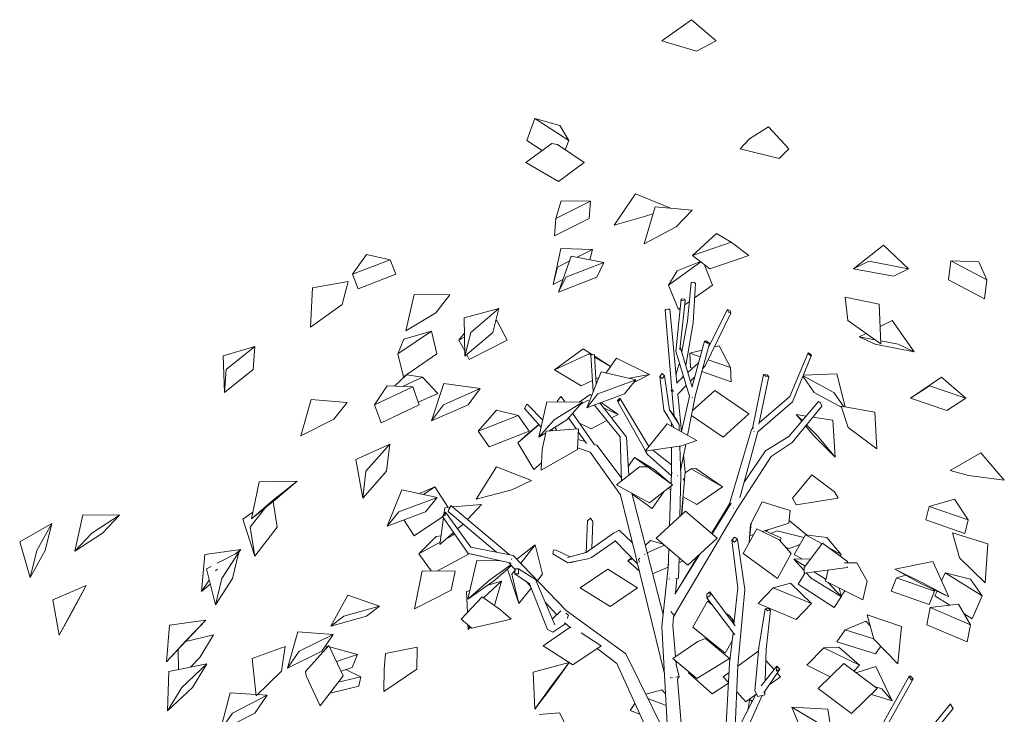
# Model space of a CAD drawing. Extents: x 169645 to 508157, y -5167 to 165945.
# Tile 108 of 130: x 204574 to 208055, y 116583 to 119039. Entities that reach past the tile are written whole.
import ezdxf

# ---------------------------------------------------------------- set-up
doc = ezdxf.new("R2010")
doc.units = 0
doc.header["$MEASUREMENT"] = 0
doc.layers.add('Plomberie Sanitaire', color=7, linetype='Continuous')

msp = doc.modelspace()

# ---------------------------------------------------------------- linework, layer by layer
at = {"layer": 'Plomberie Sanitaire', "linetype": 'Continuous', "lineweight": 20}
for p, q in [((206948.3, 119039.2), (206843.8, 118964.9)), ((207035.8, 118964.9), (206948.3, 119039.2)), ((206966.2, 118927.5), (206843.8, 118964.9)), ((206843.8, 118964.9), (206843.9, 118964.9)), ((206966.2, 118927.5), (207035.8, 118964.9)), ((207035.8, 118964.9), (207035.6, 118964.9)), ((206367, 118611.6), (206395.3, 118689.2)), ((206483.5, 118664.5), (206395.3, 118689.2)), ((206514.7, 118611.6), (206395.3, 118689.2)), ((206483.5, 118664.5), (206514.7, 118611.6)), ((207221.6, 118660), (207153.8, 118617.3)), ((207292.8, 118582.6), (207221.6, 118660)), ((206363.7, 118533.9), (206455.1, 118601.1)), ((206421.4, 118576.3), (206367, 118611.6)), ((206474.8, 118597.6), (206455.1, 118601.1)), ((206569.9, 118533.9), (206474.8, 118597.6)), ((206502.7, 118578.9), (206514.7, 118611.6)), ((207120.3, 118582.6), (207153.8, 118617.3)), ((207259.2, 118547.8), (207120.3, 118582.6)), ((207259.2, 118547.8), (207292.8, 118582.6)), ((207292.8, 118582.6), (207292.7, 118582.6)), ((206478.6, 118466.7), (206363.7, 118533.9)), ((206478.6, 118466.7), (206569.9, 118533.9)), ((206675.4, 118312.4), (206750.9, 118422.8)), ((206750.9, 118422.8), (206875, 118373.1)), ((206469.4, 118335.9), (206488.3, 118399.1)), ((206469.4, 118335.9), (206592.1, 118397.3)), ((206488.3, 118399.1), (206592.1, 118397.3)), ((206586.9, 118335.9), (206592.1, 118397.3)), ((206780.9, 118246.4), (206819.9, 118376.8)), ((206783.2, 118342.7), (206812.6, 118352.5)), ((206819.9, 118376.8), (206950.9, 118365.9)), ((206872.9, 118372.4), (206875, 118373.1)), ((206874.9, 118373.1), (206875, 118373.1)), ((206895, 118306.2), (206950.9, 118365.9)), ((206464.2, 118274.5), (206469.4, 118335.9)), ((206464.2, 118274.5), (206586.9, 118335.9)), ((206675.4, 118312.4), (206783.2, 118342.7)), ((206780.9, 118246.4), (206895, 118306.2)), ((206951.8, 118205.5), (207036.8, 118283.5)), ((207036.8, 118283.5), (207089.5, 118252.5)), ((206951.8, 118205.5), (207089.5, 118252.5)), ((207151.1, 118205.5), (207089.5, 118252.5)), ((206459.2, 118102.7), (206487.3, 118230.1)), ((206487.3, 118230.1), (206599.1, 118225.9)), ((206544.6, 118198.8), (206599.1, 118225.9)), ((206589.9, 118190), (206599.1, 118225.9)), ((206780.9, 118246.4), (206781, 118246.5)), ((207521.4, 118158.6), (207627.7, 118241.9)), ((207627.7, 118241.9), (207716.4, 118158.6)), ((205750.6, 118139.2), (205800.2, 118208.5)), ((205750.6, 118139.2), (205883.3, 118190.4)), ((205800.2, 118208.5), (205883.3, 118190.4)), ((205903.3, 118139.2), (205883.3, 118190.4)), ((206475, 118164.3), (206516.9, 118185)), ((206478.6, 118075.9), (206523.2, 118203)), ((206504, 118128.1), (206639.3, 118180.3)), ((206523.2, 118203), (206639.3, 118180.3)), ((206614, 118128.1), (206639.3, 118180.3)), ((206867.3, 118100.9), (206981.7, 118182.8)), ((206898.7, 118150.8), (206980.1, 118184)), ((207013.4, 118158.5), (206951.8, 118205.5)), ((207013.4, 118158.5), (207151.1, 118205.5)), ((207521.4, 118158.6), (207575.4, 118184.9)), ((207716.4, 118158.6), (207575.4, 118184.9)), ((207856.8, 118119.1), (207865.3, 118185.9)), ((207965.2, 118182.5), (207865.3, 118185.9)), ((207993.2, 118119.1), (207865.3, 118185.9)), ((207965.2, 118182.5), (207993.2, 118119.1)), ((206459.2, 118102.7), (206475, 118164.3)), ((206867.3, 118100.9), (206898.7, 118150.8)), ((207023.6, 118100.9), (206993.1, 118174)), ((207662.4, 118132.4), (207521.4, 118158.6)), ((207662.4, 118132.4), (207716.4, 118158.6)), ((205609.5, 118091.4), (205735.3, 118113.5)), ((205714.1, 118032.5), (205735.3, 118113.5)), ((205735.2, 118113.5), (205735.3, 118113.5)), ((205770.5, 118087.9), (205750.6, 118139.2)), ((205770.5, 118087.9), (205903.3, 118139.2)), ((206459.2, 118102.7), (206494.1, 118120)), ((206478.6, 118075.9), (206504, 118128.1)), ((206478.6, 118075.9), (206614, 118128.1)), ((206934.8, 117972.9), (206947.4, 118109.9)), ((206947.4, 118109.9), (206957.4, 118111.3)), ((206957.4, 118111.3), (206963.4, 118106)), ((207984.7, 118052.3), (207856.8, 118119.1)), ((207984.7, 118052.3), (207993.2, 118119.1)), ((205601.6, 117951.5), (205609.5, 118091.4)), ((206903.2, 118014.8), (206867.3, 118100.9)), ((206954.2, 117967), (206963.4, 118106)), ((206960, 118055.5), (207023.6, 118100.9)), ((205938.7, 117939.3), (205968, 118067.4)), ((205968, 118067.4), (206094.6, 118065.9)), ((206045.1, 118002.6), (206094.6, 118065.9)), ((206894.4, 117877.9), (206911.9, 118052)), ((206908.1, 117872.7), (206926.2, 118044.4)), ((206924.7, 118050.6), (206911.9, 118052)), ((206911.9, 118052), (206913.4, 118045.9)), ((206913.4, 118045.9), (206926.2, 118044.4)), ((206926.2, 118044.4), (206924.7, 118050.6)), ((206924.7, 118030.2), (206941.2, 118042)), ((207491.8, 118057.5), (207491.8, 118057.5)), ((207612.7, 118033.2), (207491.8, 118057.5)), ((207501.8, 117975.1), (207491.8, 118057.5)), ((205601.6, 117951.5), (205714.1, 118032.5)), ((206144.8, 117984.6), (206267.2, 118017.3)), ((206168.4, 117933.1), (206267.2, 118017.3)), ((206246.4, 117933.1), (206267.2, 118017.3)), ((206855.2, 118012.2), (206857.6, 118013.7)), ((206882.8, 117687.9), (206855.2, 118012.2)), ((206857.6, 118013.7), (206865.9, 118015.3)), ((206865.9, 118015.3), (206871.8, 118015.5)), ((206896.8, 117754.8), (206871.8, 118015.5)), ((206903.2, 118014.8), (206908.5, 118018.7)), ((207009.7, 117883.2), (207076.5, 118014.4)), ((207085.8, 118010.1), (207076.5, 118014.4)), ((207076.5, 118014.4), (207079.1, 118005.3)), ((207079.1, 118005.3), (207088.4, 118001.1)), ((207088.4, 118001.1), (207085.8, 118010.1)), ((207618.5, 117892.7), (207612.7, 118033.2)), ((205938.7, 117939.3), (206045.1, 118002.6)), ((206147.6, 117849), (206144.8, 117984.6)), ((206256.1, 117972.4), (206261.1, 117974.9)), ((206256.7, 117974.7), (206261.1, 117974.9)), ((206297.3, 117906.2), (206261.1, 117974.9)), ((206914.2, 117864.7), (206934.8, 117972.9)), ((206997.6, 117814.7), (207088.4, 118001.1)), ((207618.5, 117892.7), (207501.8, 117975.1)), ((207658.4, 117975.3), (207616, 117954.3)), ((207736, 117865.1), (207658.4, 117975.3)), ((205601.6, 117951.5), (205601.6, 117951.6)), ((205911, 117857), (206029.5, 117937.3)), ((205932, 117909.8), (206029.5, 117937.3)), ((206049, 117857), (206029.5, 117937.3)), ((206930.5, 117823.7), (206954.2, 117967)), ((205911, 117857), (205932, 117909.8)), ((206126.8, 117906.2), (206145.9, 117930.1)), ((206126.8, 117906.2), (206146.2, 117916.2)), ((206147.2, 117867.6), (206126.8, 117906.2)), ((206147.6, 117849), (206168.4, 117933.1)), ((206147.6, 117849), (206246.4, 117933.1)), ((206163, 117837.6), (206297.3, 117906.2)), ((206950.9, 117741.8), (206994.8, 117902.5)), ((207003, 117902), (206994.8, 117902.5)), ((206994.8, 117902.5), (207004.6, 117895.1)), ((207012.8, 117894.6), (207003, 117902)), ((207566.2, 117929.7), (207541.9, 117917.6)), ((207598, 117891.4), (207541.9, 117917.6)), ((207598.5, 117906.9), (207541.9, 117917.6)), ((207679.9, 117891.4), (207618.1, 117903.1)), ((205293.7, 117850.9), (205405.1, 117883.9)), ((205303.3, 117802.2), (205405.1, 117883.9)), ((205399.5, 117802.2), (205405.1, 117883.9)), ((206464.8, 117801.1), (206565.7, 117875.7)), ((206565.7, 117875.7), (206599.3, 117853.9)), ((206894.4, 117877.9), (206893.9, 117867.4)), ((206941.4, 117707.9), (206893.9, 117867.4)), ((206908.1, 117872.7), (206908.2, 117872.8)), ((206951.4, 117740), (206909.1, 117881.8)), ((206986.1, 117870.6), (206942.7, 117859.6)), ((206960.5, 117703), (207012.8, 117894.6)), ((207004.6, 117895.1), (207012.8, 117894.6)), ((207046.8, 117886), (207030.3, 117881.8)), ((207046.8, 117886), (207086.7, 117808.9)), ((207736, 117865.1), (207598, 117891.4)), ((207618.5, 117892.7), (207618.5, 117892.8)), ((207736, 117865.1), (207679.9, 117891.4)), ((205297.7, 117720.5), (205293.7, 117850.9)), ((205930.6, 117776.7), (205911, 117857)), ((205930.6, 117776.7), (206049, 117857)), ((206163, 117837.6), (206154.1, 117854.5)), ((206464.8, 117801.1), (206586.8, 117857.6)), ((206594, 117853.2), (206586.8, 117857.6)), ((206592.8, 117853.1), (206605.7, 117854.6)), ((206601.4, 117723.7), (206592.8, 117853.1)), ((206605.7, 117854.6), (206606.2, 117851.2)), ((206612.3, 117750.8), (206606.2, 117851.2)), ((206606.3, 117849.3), (206662.5, 117812.7)), ((206662.1, 117812.1), (206606.5, 117845.7)), ((206646.4, 117789.4), (206683.3, 117842.7)), ((206683.3, 117842.7), (206800, 117784.7)), ((206945.2, 117808.9), (206942.7, 117859.6)), ((206979.5, 117846.6), (206942.7, 117859.6)), ((207086.7, 117808.9), (207008.2, 117836.5)), ((207296, 117706.5), (207360.4, 117858.4)), ((207306.2, 117687.5), (207373.6, 117852.2)), ((207362.4, 117860.9), (207360.4, 117858.4)), ((207360.4, 117858.4), (207371.6, 117849.7)), ((207373.6, 117852.2), (207362.4, 117860.9)), ((207371.6, 117849.7), (207373.6, 117852.2)), ((205297.7, 117720.5), (205303.3, 117802.2)), ((205297.7, 117720.5), (205399.5, 117802.2)), ((206558.3, 117744.6), (206464.8, 117801.1)), ((206894, 117783.6), (206906.4, 117825.3)), ((206928.6, 117816.4), (206930.5, 117823.7)), ((206936.1, 117791.5), (206974.2, 117827.2)), ((206952.1, 117806.5), (206945.2, 117808.9)), ((207089.2, 117758.2), (206985.5, 117794.7)), ((206988.4, 117805.3), (206997.6, 117814.7)), ((207089.2, 117758.2), (207086.7, 117808.9)), ((205899.2, 117743.6), (205941.7, 117783.7)), ((205927.3, 117742.5), (205998.3, 117774.5)), ((205941.7, 117783.7), (205998.3, 117774.5)), ((206052.4, 117717.3), (205998.3, 117774.5)), ((206558.3, 117744.6), (206598.7, 117763.3)), ((206578.5, 117666.8), (206629.4, 117793.3)), ((206611.2, 117769.1), (206621.6, 117773.9)), ((206617.7, 117716.3), (206751.6, 117765.7)), ((206629.4, 117793.3), (206751.6, 117765.7)), ((206712.3, 117716.3), (206751.6, 117765.7)), ((206728.1, 117771), (206800, 117784.7)), ((206746.9, 117757.8), (206800, 117784.7)), ((206844.9, 117787.9), (206836.9, 117777.7)), ((206836.9, 117777.7), (206845.6, 117769.7)), ((206850.7, 117658.4), (206836.9, 117777.7)), ((206853.7, 117779.9), (206844.9, 117787.9)), ((206845.6, 117769.7), (206853.7, 117779.9)), ((206871.6, 117659.4), (206853.7, 117779.9)), ((206895.6, 117753.7), (206920.7, 117777.2)), ((206917.3, 117774), (206919.4, 117781.7)), ((206945.2, 117760.8), (206960.3, 117776.3)), ((207163.9, 117592.9), (207203.9, 117784.9)), ((207186.8, 117608.3), (207221.9, 117777)), ((207215.1, 117783.5), (207203.9, 117784.9)), ((207203.9, 117784.9), (207210.7, 117778.4)), ((207210.7, 117778.4), (207221.9, 117777)), ((207221.9, 117777), (207215.1, 117783.5)), ((207382.1, 117721.2), (207343.2, 117777.8)), ((207452.3, 117721.2), (207344, 117779.9)), ((207462.8, 117786.6), (207344.9, 117782)), ((207491.7, 117669.6), (207462.8, 117786.6)), ((207723, 117700.2), (207832.2, 117775.2)), ((207832.2, 117775.2), (207918.8, 117700.2)), ((205828.5, 117677.3), (205873.3, 117744.6)), ((205828.5, 117677.3), (205963.4, 117741.1)), ((205873.3, 117744.6), (205963.4, 117741.1)), ((205986.2, 117677.3), (205963.4, 117741.1)), ((206029.6, 117620.4), (206073.8, 117752.4)), ((206071.8, 117677.4), (206201.5, 117734.4)), ((206073.8, 117752.4), (206201.5, 117734.4)), ((206159.3, 117677.4), (206201.5, 117734.4)), ((206745, 117757.5), (206746.9, 117757.8)), ((206877.4, 117727.6), (206879, 117732.9)), ((206877.4, 117727.6), (206879.2, 117730.1)), ((206879.6, 117725.5), (206877.4, 117727.6)), ((206882.5, 117730.5), (206881.7, 117727.6)), ((206881.7, 117727.6), (206885, 117723.8)), ((206899.4, 117713.6), (206930.2, 117745.3)), ((206951.7, 117656), (207031.2, 117727.9)), ((207151.6, 117645.5), (207031.2, 117727.9)), ((207723, 117700.2), (207790.6, 117743.8)), ((207918.8, 117700.2), (207790.6, 117743.8)), ((205567.7, 117567.1), (205604.8, 117695.4)), ((205604.8, 117695.4), (205731, 117685.2)), ((205983, 117686.1), (206052.4, 117717.3)), ((206473.9, 117689.4), (206481.8, 117700.8)), ((206481.8, 117700.8), (206487.9, 117706.2)), ((206501, 117687.2), (206487.9, 117706.2)), ((206551.9, 117686.8), (206590.9, 117713.2)), ((206557.1, 117680), (206581.7, 117693)), ((206578.5, 117666.8), (206617.7, 117716.3)), ((206578.5, 117666.8), (206712.3, 117716.3)), ((206587.9, 117690.2), (206581.7, 117693)), ((206590.9, 117713.2), (206595.7, 117709.7)), ((206695.7, 117701.2), (206686.8, 117692.1)), ((206686.8, 117692.1), (206688.5, 117687.8)), ((206688.5, 117687.8), (206697.4, 117696.9)), ((206697.4, 117696.9), (206695.7, 117701.2)), ((206798.5, 117529.8), (206695.7, 117701.2)), ((206902.8, 117692.2), (206900.6, 117714.8)), ((206913.3, 117581.4), (206902.8, 117692.2)), ((206913.5, 117581.3), (206941.4, 117707.9)), ((206934.6, 117569.2), (206961.6, 117706)), ((206951.7, 117704), (206952.3, 117703.5)), ((206952.3, 117703.5), (206952.6, 117703.5)), ((206959.9, 117703), (206960.5, 117703)), ((206961.6, 117706), (206961.4, 117706.5)), ((207187.9, 117613.5), (207296, 117706.5)), ((207479.7, 117668.2), (207382.1, 117721.2)), ((207487.1, 117670.4), (207452.3, 117721.2)), ((207851.3, 117656.6), (207723, 117700.2)), ((207851.3, 117656.6), (207918.8, 117700.2)), ((205684.2, 117626.1), (205731, 117685.2)), ((205851.2, 117613.4), (205828.5, 117677.3)), ((205851.2, 117613.4), (205986.2, 117677.3)), ((206029.6, 117620.4), (206071.8, 117677.4)), ((206029.6, 117620.4), (206159.3, 117677.4)), ((206194.9, 117583.6), (206259.9, 117657.7)), ((206259.9, 117657.7), (206336.1, 117639)), ((206358, 117664.6), (206366.1, 117679.7)), ((206417, 117598.1), (206358, 117664.6)), ((206366.1, 117679.7), (206371.8, 117676.2)), ((206422.7, 117623.2), (206371.8, 117676.2)), ((206408.8, 117562.2), (206437.4, 117687.7)), ((206437.4, 117687.7), (206563, 117686.7)), ((206463.6, 117624.5), (206563, 117686.7)), ((206475.3, 117687.4), (206473.9, 117689.4)), ((206508.3, 117624.5), (206563, 117686.7)), ((206696.4, 117564.3), (206605.1, 117676.7)), ((206719.3, 117563.3), (206624.2, 117683.7)), ((206629.3, 117685.6), (206689, 117642.9)), ((206689, 117642.9), (206637.4, 117667)), ((206786.1, 117514.3), (206688.5, 117687.8)), ((206870.1, 117627.9), (206850.7, 117658.4)), ((206904.7, 117607.8), (206871.6, 117659.4)), ((206895.6, 117625.2), (206873.4, 117656.7)), ((206887, 117637.3), (206882.8, 117687.9)), ((207183.6, 117581.5), (207306.2, 117687.5)), ((207292.4, 117564.9), (207398.1, 117688.4)), ((207305.2, 117543.6), (207409.9, 117672.3)), ((207398.1, 117688.4), (207405.2, 117684.2)), ((207405.2, 117684.2), (207409.9, 117672.3)), ((207596.8, 117650.7), (207478.5, 117671.9)), ((207502.2, 117596.5), (207478.5, 117671.9)), ((205567.7, 117567.1), (205684.2, 117626.1)), ((206194.9, 117583.6), (206336.1, 117639)), ((206374.4, 117583.6), (206336.1, 117639)), ((206408.8, 117562.2), (206463.6, 117624.5)), ((206443.9, 117584.2), (206508.3, 117624.5)), ((206515.2, 117629.7), (206513.6, 117630.5)), ((206541.9, 117591.2), (206514.2, 117631.2)), ((206606.1, 117535.5), (206528.5, 117647.5)), ((206594.3, 117592.7), (206649.6, 117622)), ((206666, 117630.7), (206689, 117642.9)), ((206886.7, 117598.5), (206860.4, 117645)), ((206860.4, 117644.9), (206860.4, 117645)), ((206904.7, 117607.8), (206895.6, 117625.2)), ((207060.6, 117563.1), (206948.5, 117639.7)), ((207060.6, 117563.1), (207151.6, 117645.5)), ((207338.6, 117618.9), (207319, 117642.7)), ((207354.3, 117637.2), (207319, 117642.7)), ((207340.6, 117621.2), (207319, 117642.7)), ((207448.1, 117622.7), (207378.3, 117633.5)), ((207457, 117492.1), (207448.1, 117622.7)), ((207603.6, 117521.1), (207596.8, 117650.7)), ((206335.4, 117542.5), (206409.2, 117606.9)), ((206371.6, 117576.2), (206408.7, 117607.5)), ((206435.4, 117583.6), (206549, 117591.8)), ((206459.1, 117585.3), (206454.1, 117590.5)), ((206472.5, 117586.2), (206465.6, 117597.7)), ((206545.3, 117519.1), (206549, 117591.8)), ((206594.3, 117592.7), (206553.1, 117612)), ((206785.2, 117513.1), (206862.5, 117610.4)), ((206862.5, 117610.4), (206967.5, 117550.5)), ((206877.7, 117601.7), (206877.6, 117614.6)), ((206886.7, 117598.6), (206886.7, 117598.5)), ((206904.7, 117607.8), (206904.5, 117608.1)), ((206905.4, 117585.9), (206904.7, 117607.8)), ((207082.3, 117323.2), (207161.1, 117590.4)), ((207161.1, 117590.4), (207168.3, 117596.6)), ((207381.3, 117567.4), (207352.7, 117601.9)), ((207394.7, 117567.4), (207355.9, 117605.9)), ((207603.6, 117521.1), (207502.2, 117596.5)), ((205567.7, 117567.1), (205567.8, 117567.2)), ((206233.1, 117528.1), (206194.9, 117583.6)), ((206233.1, 117528.1), (206374.4, 117583.6)), ((206335.4, 117542.5), (206371.6, 117576.2)), ((206408.8, 117562.2), (206434.1, 117578)), ((206435.4, 117583.6), (206420.7, 117519.1)), ((206572.4, 117547.2), (206547.1, 117555)), ((206577.1, 117540.4), (206548.5, 117581.7)), ((206701, 117407.7), (206696.4, 117564.3)), ((206726.9, 117427.9), (206719.3, 117563.3)), ((206913.7, 117531.8), (206967.5, 117550.5)), ((206967.5, 117550.5), (206967.5, 117550.5)), ((207119.5, 117348.3), (207183.6, 117581.5)), ((207169.6, 117584), (207170.2, 117583.4)), ((207170.2, 117583.4), (207170.7, 117583.3)), ((207210.1, 117514.7), (207292.4, 117564.9)), ((207457, 117492.1), (207381.3, 117567.4)), ((207457, 117492.1), (207394.7, 117567.4)), ((205762.4, 117483.4), (205882.1, 117538.6)), ((205798, 117443), (205882.1, 117538.6)), ((205870.9, 117443), (205882.1, 117538.6)), ((206391.4, 117448.8), (206335.4, 117542.5)), ((206417, 117446.4), (206545.3, 117519.1)), ((206417, 117446.4), (206420.7, 117519.1)), ((206590.9, 117509.6), (206545.6, 117525.5)), ((206614.5, 117534.3), (206604.9, 117537.2)), ((206700.6, 117420.7), (206614.5, 117534.3)), ((206785.2, 117513.1), (206913.7, 117531.8)), ((206878.1, 117465.4), (206812.4, 117517)), ((206878.1, 117441.9), (206877.9, 117526.6)), ((206910.8, 117424.9), (206907.3, 117530.8)), ((206910.1, 117445.1), (206928.2, 117536.8)), ((207231, 117494.9), (207305.2, 117543.6)), ((205786.8, 117347.3), (205762.4, 117483.4)), ((206698.3, 117358.3), (206590.9, 117509.6)), ((206725.1, 117459), (206747.3, 117491.3)), ((206815.9, 117449.7), (206747.3, 117491.3)), ((206793.8, 117457.7), (206747.3, 117491.3)), ((206793.3, 117501.5), (206786.7, 117513.3)), ((206877.6, 117425.6), (206793.3, 117501.5)), ((206926.9, 117438.8), (206921, 117500.5)), ((207108.6, 117306.6), (207231, 117494.9)), ((207134.8, 117403.9), (207210.1, 117514.7)), ((207972.1, 117507.9), (207863.2, 117444.7)), ((208054.7, 117410.3), (207972.1, 117507.9)), ((206187, 117343.6), (206259.7, 117458.4)), ((206259.7, 117458.4), (206383.4, 117410)), ((206391.4, 117448.8), (206418.3, 117472.3)), ((206683.1, 117393.8), (206764.6, 117457.3)), ((206794, 117457.7), (206764.6, 117457.3)), ((206882.1, 117393.8), (206794, 117457.7)), ((206815.9, 117449.7), (206872.6, 117400.7)), ((206926.7, 117436.5), (206947.4, 117450.9)), ((206963.6, 117451.7), (206947.4, 117450.9)), ((207058.5, 117387.7), (206947.4, 117450.9)), ((206963.6, 117451.7), (207058.5, 117387.7)), ((205786.8, 117347.3), (205798, 117443)), ((205786.8, 117347.3), (205870.9, 117443)), ((206699.6, 117422), (206700.5, 117423.4)), ((206872.6, 117400.7), (206846.3, 117419.7)), ((206876.6, 117397.8), (206878.1, 117441.9)), ((206881.6, 117435.7), (206881.7, 117436.4)), ((206881.6, 117435.7), (206881.9, 117435.6)), ((206899.1, 117426.7), (206899.8, 117426.3)), ((206899.8, 117426.3), (206900.1, 117426.5)), ((206907.9, 117282.9), (206910.8, 117424.9)), ((206914, 117288.5), (206926.9, 117438.8)), ((206919.4, 117411), (206921.9, 117414.4)), ((206921.9, 117414.4), (206921.8, 117417.2)), ((207374.8, 117429.4), (207305.9, 117346.5)), ((207374.8, 117429.4), (207453.9, 117369.3)), ((207863.3, 117444.7), (207863.2, 117444.7)), ((207927.8, 117427.5), (207863.2, 117444.7)), ((208054.7, 117410.3), (207927.8, 117427.5)), ((205393.3, 117274.5), (205420.9, 117405.3)), ((205420.9, 117405.3), (205554.5, 117407.1)), ((205471.4, 117340.8), (205554.5, 117407.1)), ((205476.4, 117340.8), (205554.5, 117407.1)), ((205872.9, 117248.6), (205924.8, 117376.9)), ((205924.8, 117376.9), (206049.4, 117349.1)), ((205986.7, 117363.1), (206041.9, 117387.2)), ((206001.1, 117359.9), (206041.9, 117387.2)), ((206088.8, 117314.4), (206041.9, 117387.2)), ((206187, 117343.6), (206314.1, 117376.8)), ((206314.1, 117376.8), (206383.4, 117410)), ((206383.3, 117410), (206383.4, 117410)), ((206800.5, 117330.2), (206683.1, 117393.8)), ((206800.5, 117330.2), (206882.1, 117393.8)), ((206875.8, 117376.5), (206866.7, 117381.7)), ((206871.2, 117249.1), (206876.2, 117389.2)), ((206873.7, 117399.8), (206876.7, 117401.9)), ((206882.1, 117393.8), (206881.9, 117393.8)), ((206967.2, 117324.5), (207058.5, 117387.7)), ((208054.7, 117410.3), (208054.6, 117410.3)), ((205914.3, 117298.8), (206049.4, 117349.1)), ((206008, 117298.8), (206049.4, 117349.1)), ((206187, 117343.6), (206187.1, 117343.7)), ((206751.7, 117140.5), (206698.3, 117358.3)), ((206848.2, 116935.3), (206737.3, 117364.5)), ((206810.2, 117310.1), (206737.8, 117362.4)), ((206810.2, 117310.1), (206851.3, 117369.8)), ((206914.5, 117289), (206918.9, 117345.5)), ((206967.2, 117324.5), (206919.4, 117351.7)), ((207319.4, 117323.7), (207305.9, 117346.5)), ((207319.4, 117323.7), (207467.4, 117346.5)), ((207467.4, 117346.5), (207453.9, 117369.3)), ((207878.8, 117343.1), (207789.6, 117317.9)), ((207878.8, 117343.1), (207927.1, 117270.2)), ((205388.4, 117244.2), (205442.6, 117313.9)), ((205393.3, 117274.5), (205471.4, 117340.8)), ((205393.3, 117274.5), (205476.4, 117340.8)), ((205484.1, 117244.2), (205469.7, 117335.5)), ((206073.3, 117289.2), (206076.5, 117313.3)), ((206076.5, 117313.3), (206094.7, 117315)), ((206088.8, 117300.4), (206095.7, 117314.1)), ((206091.1, 117307.8), (206088.8, 117300.4)), ((206098, 117321.5), (206091.1, 117307.8)), ((206095.7, 117314.1), (206098, 117321.5)), ((206303.8, 117147.7), (206098, 117321.5)), ((206104.7, 117315.9), (206206.5, 117325.1)), ((206156.9, 117271.8), (206206.5, 117325.1)), ((206206.4, 117325), (206206.5, 117325.1)), ((207019.7, 117222.3), (207082.9, 117327.4)), ((207021.8, 117220.5), (207088.9, 117329.2)), ((207082.3, 117323.2), (207082.6, 117322.9)), ((207082.9, 117327.4), (207084.1, 117329.2)), ((207087.8, 117327.4), (207088.9, 117329.2)), ((207096.3, 117312.2), (207096.9, 117311.8)), ((207096.9, 117311.8), (207097.4, 117311.7)), ((207198.9, 117333.6), (207159.9, 117259.1)), ((207198.9, 117333.6), (207297.6, 117303.8)), ((207777.8, 117270.2), (207789.6, 117317.9)), ((207927.1, 117270.2), (207789.6, 117317.9)), ((204768.6, 117159.4), (204797.4, 117287.9)), ((204797.4, 117287.9), (204927, 117287.5)), ((204829, 117223.5), (204927, 117287.5)), ((204866.6, 117223.5), (204927, 117287.5)), ((205363, 117272.5), (205398.1, 117297.2)), ((205404.6, 117142.1), (205363, 117272.5)), ((205872.9, 117248.6), (205914.3, 117298.8)), ((205872.9, 117248.6), (206008, 117298.8)), ((205968.7, 117214.2), (206069.1, 117281.6)), ((206059.4, 117183.6), (206071.8, 117277.7)), ((206079.6, 117297.5), (206068.3, 117282.7)), ((206068.3, 117282.7), (206077.7, 117285.9)), ((206159.2, 117151.1), (206068.3, 117282.7)), ((206077.7, 117285.9), (206079.6, 117297.5)), ((206168.3, 117173.9), (206079.6, 117297.5)), ((206259.5, 117156.3), (206088.8, 117300.4)), ((206580.7, 117267.3), (206591.3, 117276.4)), ((206591.3, 117276.4), (206599.8, 117264.4)), ((206824.1, 117205.7), (206927.5, 117301)), ((206888.1, 116932.4), (207108.6, 117306.6)), ((207039.1, 117205.7), (206927.5, 117301)), ((207292.7, 117259.1), (207297.6, 117303.8)), ((207297.6, 117303.8), (207297.6, 117303.8)), ((204573.8, 117192.6), (204687.6, 117257)), ((204634.5, 117161.6), (204687.6, 117257)), ((204664.1, 117161.6), (204687.6, 117257)), ((205404.6, 117142.1), (205388.4, 117244.2)), ((205404.6, 117142.1), (205484.1, 117244.2)), ((205968.7, 117214.2), (205932.3, 117270.7)), ((206122.1, 117238.3), (206140.6, 117254.3)), ((206140.6, 117254.3), (206141.8, 117255.7)), ((206576.4, 117155.2), (206580.7, 117267.3)), ((206596.2, 117168.9), (206599.8, 117264.4)), ((207131.4, 117150.8), (207179.5, 117238.8)), ((207153, 117190.2), (207157.8, 117256.4)), ((207155, 117214.3), (207159.9, 117259.1)), ((207159.5, 117255.5), (207157.8, 117256.4)), ((207159.4, 117254.8), (207157.8, 117256.4)), ((207179.6, 117238.8), (207179.5, 117238.8)), ((207259.1, 117199.3), (207179.5, 117238.8)), ((207199.6, 117228.8), (207292.7, 117259.1)), ((207293.7, 117267.9), (207354.9, 117217.3)), ((207915.3, 117222.4), (207777.8, 117270.2)), ((207915.3, 117222.4), (207927.1, 117270.2)), ((204768.6, 117159.4), (204829, 117223.5)), ((204768.6, 117159.4), (204866.6, 117223.5)), ((205985, 117150.3), (206045.6, 117211.9)), ((206045.6, 117211.9), (206063.4, 117214.1)), ((206059.4, 117183.6), (206107.7, 117225.7)), ((206080.8, 117202.2), (206112.1, 117219.2)), ((206099.3, 117218.4), (206111.7, 117219.9)), ((206673.5, 117223.2), (206576, 117154.8)), ((206673.5, 117223.2), (206692.7, 117233.9)), ((206739.5, 117190.2), (206692.7, 117233.9)), ((206935.7, 117110.5), (206824.1, 117205.7)), ((206935.7, 117110.5), (207039.1, 117205.7)), ((207101.3, 117209.4), (207091.6, 117199)), ((207111.1, 117201.7), (207101.3, 117209.4)), ((207155, 117214.3), (207168.5, 117218.7)), ((207264.7, 117206.2), (207209.5, 117232.1)), ((207212.8, 117230.5), (207219.1, 117235.2)), ((207229.6, 117222.6), (207252.1, 117231.4)), ((207346.4, 117207.6), (207252.1, 117231.4)), ((207263, 117194.8), (207264.7, 117206.2)), ((207311.4, 117148), (207352.3, 117217.7)), ((207426.8, 117207.4), (207352.3, 117217.7)), ((207410.4, 117185.5), (207352.3, 117217.7)), ((207426.8, 117207.4), (207478.3, 117148)), ((207996.7, 117185.1), (207871.5, 117224.7)), ((207896.5, 117136.4), (207871.5, 117224.7)), ((204610.9, 117066.2), (204573.8, 117192.6)), ((205985, 117150.3), (206060.4, 117191.2)), ((206059.4, 117183.6), (206059.4, 117183.7)), ((206318.8, 117144.8), (206168.3, 117173.9)), ((206331.2, 117131.9), (206396.7, 117181.7)), ((206345.1, 117117.5), (206396.7, 117181.7)), ((206421.8, 117077.9), (206396.7, 117181.7)), ((206679.7, 117195.8), (206595.3, 117137.7)), ((206758.2, 117114.3), (206678.2, 117197.4)), ((206784.9, 117180.1), (206803.9, 117197.3)), ((206791.7, 117154), (206853.7, 117180.5)), ((206803.9, 117197.3), (206848.8, 117184.6)), ((206865.8, 117098.4), (206868.3, 117168)), ((207091.6, 117199), (207101.4, 117191.3)), ((207113.2, 117029.8), (207091.6, 117199)), ((207101.4, 117191.3), (207111.1, 117201.7)), ((207137.3, 117024.1), (207111.1, 117201.7)), ((207301.3, 117150.8), (207259.1, 117199.3)), ((207295.5, 117169.1), (207282.6, 117172.3)), ((207295.5, 117169.1), (207332.1, 117183.3)), ((207412.3, 117188), (207347.2, 117102.3)), ((207412.3, 117188), (207500.1, 117122.5)), ((207478.3, 117148), (207430.8, 117174.2)), ((207987.4, 117048.1), (207996.7, 117185.1)), ((204610.9, 117066.2), (204634.5, 117161.6)), ((204610.9, 117066.2), (204664.1, 117161.6)), ((205217.1, 117017.4), (205228.1, 117147.9)), ((205228.1, 117147.9), (205355.5, 117165.6)), ((205272.1, 117116.6), (205348.9, 117156.2)), ((205287.9, 117062.9), (205348.9, 117156.2)), ((205326.5, 117062.9), (205348.9, 117156.2)), ((205336.7, 117149.9), (205355.5, 117165.6)), ((205348.7, 117155.6), (205355.5, 117165.6)), ((206028.1, 117089.7), (205985, 117150.3)), ((206051.4, 117089.6), (206163.3, 117150.2)), ((206205.6, 117141.6), (206159.2, 117151.1)), ((206311.8, 117116.7), (206172.8, 117149.2)), ((206173.5, 117149.1), (206172.8, 117149.2)), ((206506, 116949.7), (206318.8, 117144.8)), ((206458.3, 117149.9), (206460.5, 117164.6)), ((206512.1, 117118.8), (206458.3, 117149.9)), ((206460.5, 117164.6), (206470.1, 117162.8)), ((206519.6, 117139.9), (206470.1, 117162.8)), ((206576, 117154.8), (206510.8, 117137.5)), ((206510.8, 117137.5), (206510.8, 117137.5)), ((206581.8, 117132.8), (206512.1, 117118.8)), ((206576.4, 117155.6), (206564, 117151.6)), ((206576, 117154.8), (206575.7, 117154.7)), ((206595.3, 117137.7), (206581.8, 117132.8)), ((206595.3, 117137.7), (206595.3, 117137.7)), ((206724.2, 117125.3), (206736.7, 117136.6)), ((206852.5, 116730.6), (206751.9, 117139.8)), ((206761.1, 117130.4), (206765.9, 117134.5)), ((206782.5, 117148.2), (206783.6, 117149.2)), ((206783.6, 117149.2), (206783.4, 117149.4)), ((206783.6, 117149.2), (206783.9, 117148.4)), ((206890.1, 117007.4), (206977.7, 117149.1)), ((206903.4, 117063.6), (206904.9, 117136.8)), ((206904.4, 117030.5), (206973.2, 117145)), ((207253.2, 117062.7), (207131.4, 117150.8)), ((207253.2, 117062.7), (207301.3, 117150.8)), ((207301.3, 117150.8), (207301.3, 117150.8)), ((207341.2, 117131.5), (207311.4, 117148)), ((207474.5, 117141.5), (207478.3, 117148)), ((207987.4, 117048.1), (207896.5, 117136.4)), ((205233.9, 117096.9), (205250.9, 117105.6)), ((206158.5, 116989.5), (206190.4, 117126.4)), ((206190.4, 117126.4), (206273.6, 117125.7)), ((206234.8, 117057.3), (206310.3, 117110.9)), ((206254.1, 117057.3), (206312.1, 117108.9)), ((206325.2, 117094.7), (206303, 117118.8)), ((206305.6, 117117.4), (206304.2, 117118.5)), ((206305.6, 117117.4), (206305.9, 117118.1)), ((206311.8, 117116.8), (206311.8, 117116.7)), ((206311.9, 117130), (206312.5, 117131.1)), ((206312.5, 117131.1), (206312.8, 117132.3)), ((206523.9, 117119.8), (206512.1, 117118.8)), ((206551.4, 117126.7), (206523.9, 117119.8)), ((206724.2, 117125.3), (206740.8, 117132.4)), ((206764.6, 117088.4), (206724.2, 117125.3)), ((206764.4, 117120.7), (206761.1, 117130.4)), ((206811.1, 117079.1), (206865.9, 117102.5)), ((206843.7, 116892.8), (206867.4, 117113.3)), ((206904.5, 117118.9), (206918.7, 117125)), ((207369.7, 117132), (207310.4, 117130.9)), ((207347.4, 117090.9), (207310.4, 117130.9)), ((207350.2, 117106.3), (207310.4, 117130.9)), ((207347.5, 117082.2), (207347.2, 117102.3)), ((207347.5, 117082.2), (207500.4, 117102.3)), ((207533.7, 117118.9), (207489.7, 117118.8)), ((207500.1, 117118.8), (207500.1, 117122.5)), ((207500.4, 117102.3), (207500.4, 117103.7)), ((207570.2, 117053.1), (207533.7, 117118.9)), ((207802.3, 117123.5), (207667.3, 117095.9)), ((207858.8, 116997.6), (207802.3, 117123.5)), ((205265.5, 116969.6), (205233.9, 117096.9)), ((205265.8, 117090), (205266.8, 117091.5)), ((205266.8, 117091.5), (205272.6, 117096.4)), ((205970.1, 116955.1), (205996.5, 117089.9)), ((205996.5, 117089.9), (206113.8, 117089.2)), ((206099.1, 117022.2), (206113.8, 117089.2)), ((206113.7, 117089.1), (206113.8, 117089.2)), ((206338.3, 116974), (206298.1, 117096.5)), ((206313.2, 117077.9), (206325.1, 117092.7)), ((206338.3, 116974), (206313.2, 117077.9)), ((206325.3, 117096.9), (206324.6, 117079.6)), ((206324.6, 117079.6), (206336.9, 117079.3)), ((206376.4, 117044.5), (206324.6, 117079.6)), ((206337.7, 117096.6), (206325.3, 117096.9)), ((206336.9, 117079.3), (206337.7, 117096.6)), ((206396.9, 117059.6), (206337.7, 117096.6)), ((206404.1, 117055.9), (206421.8, 117077.9)), ((206555.5, 117030.2), (206652.5, 117096.4)), ((206757.8, 117030.2), (206652.5, 117096.4)), ((206892.4, 117011), (206896.6, 117063)), ((206894, 117062.8), (206903.4, 117063.6)), ((207325.7, 117042.9), (207350.4, 117082.5)), ((207371.7, 117064.5), (207354.5, 117083.1)), ((207478.6, 116998), (207371.7, 117064.5)), ((207417.4, 117064.5), (207381.7, 117086.7)), ((207423.6, 117057.8), (207417.4, 117064.5)), ((207422.5, 117053.1), (207431.9, 117093.3)), ((207655.2, 117018.2), (207674.1, 117064.9)), ((207757.7, 117046.8), (207667.3, 117095.9)), ((207768.4, 117046.8), (207667.3, 117095.9)), ((207706.6, 117074.5), (207674.1, 117064.9)), ((207807.7, 117018.2), (207674.1, 117064.9)), ((207833, 117055.1), (207845.1, 117082.7)), ((207935.3, 117060.7), (207845.1, 117082.7)), ((207976.7, 117001.5), (207845.1, 117082.7)), ((204690.5, 116988.1), (204808.3, 117038.5)), ((204760.5, 116950.3), (204808.3, 117038.5)), ((204761.7, 116950.3), (204808.3, 117038.5)), ((205217.1, 117017.4), (205243.8, 117057.1)), ((205217.1, 117017.4), (205247.4, 117042.7)), ((205265.5, 116969.6), (205287.9, 117062.9)), ((205265.5, 116969.6), (205326.5, 117062.9)), ((206158.5, 116989.5), (206234.8, 117057.3)), ((206158.5, 116989.5), (206254.1, 117057.3)), ((206213.8, 116994.9), (206276.8, 117053.1)), ((206228.3, 117039), (206276.8, 117053.1)), ((206251.9, 116968), (206276.8, 117053.1)), ((206338.3, 116974), (206382.5, 117028.9)), ((206380, 117035.3), (206363.3, 117053.4)), ((206439.4, 116883), (206376.4, 117044.5)), ((206465.8, 116899.3), (206396.9, 117059.6)), ((206660.8, 116964), (206555.5, 117030.2)), ((206660.8, 116964), (206757.8, 117030.2)), ((206869.4, 117062.5), (206869.6, 117060.7)), ((206869.6, 117060.7), (206870.8, 117060.8)), ((207098.9, 116901.3), (207113.2, 117029.8)), ((207184.1, 116974.2), (207237.6, 117030.5)), ((207298.8, 117045.9), (207237.6, 117030.5)), ((207372.6, 116974.2), (207237.6, 117030.5)), ((207298.8, 117045.9), (207372.6, 116974.2)), ((207453.4, 116960.2), (207325.7, 117042.9)), ((207554.9, 116987.6), (207422.5, 117053.1)), ((207478.6, 116998), (207432.4, 117048.3)), ((207478.6, 116998), (207471.3, 117029)), ((207554.9, 116987.6), (207570.2, 117053.1)), ((207858.8, 116997.6), (207757.7, 117046.8)), ((207858.8, 116997.6), (207768.4, 117046.8)), ((207935.3, 117060.7), (207976.7, 117001.5)), ((207987.4, 117048.1), (207987.4, 117048.2)), ((205674.1, 116894.1), (205733.8, 117004.5)), ((205733.8, 117004.5), (205845.8, 116965.2)), ((205970.1, 116955.1), (206099.1, 117022.2)), ((206209.3, 116998.1), (206134.7, 116919.7)), ((206153.2, 117017.2), (206165.8, 117020.9)), ((206156.5, 116942.6), (206153.2, 117017.2)), ((206209.3, 116998.1), (206274, 116952.4)), ((207014, 117015.6), (207002.9, 117007.1)), ((207002.9, 117007.1), (207003.6, 116994.8)), ((207003.6, 116994.8), (207014.6, 117003.2)), ((207101.5, 116863.2), (207003.6, 116994.8)), ((207014.6, 117003.2), (207014, 117015.6)), ((207103.2, 116895.6), (207014, 117015.6)), ((207112.3, 116755.4), (207137.3, 117024.1)), ((207453.4, 116960.2), (207477.4, 116998.7)), ((207478.2, 116999.9), (207490.4, 117019.5)), ((207788.8, 116971.5), (207655.2, 117018.2)), ((207788.8, 116971.5), (207807.7, 117018.2)), ((207802.8, 117024.9), (207807.7, 117018.2)), ((207809.6, 117001.5), (207816.8, 117018)), ((207862.5, 116968.9), (207809.6, 117001.5)), ((207941.3, 116920.3), (207976.7, 117001.5)), ((204713.8, 116862.2), (204690.5, 116988.1)), ((205720.1, 116929.6), (205845.8, 116965.2)), ((205799.8, 116929.6), (205845.8, 116965.2)), ((206472.6, 116934.8), (206431.3, 116979.6)), ((206885.5, 116926.3), (206923.2, 116992)), ((206954.1, 116891.3), (207005.6, 116983.2)), ((207018.8, 116974.4), (207005.6, 116983.2)), ((207022.1, 116969.9), (207005.6, 116983.2)), ((207319.2, 116918), (207184.1, 116974.2)), ((207319.2, 116918), (207372.6, 116974.2)), ((207781.1, 116899.5), (207792.6, 116960.6)), ((207892.8, 116972.5), (207792.6, 116960.6)), ((207934.6, 116899.5), (207792.6, 116960.6)), ((207892.8, 116972.5), (207934.6, 116899.5)), ((204713.8, 116862.2), (204760.5, 116950.3)), ((204713.8, 116862.2), (204761.7, 116950.3)), ((205674.1, 116894.1), (205720.1, 116929.6)), ((205674.1, 116894.1), (205799.8, 116929.6)), ((205970.1, 116955.1), (205970.1, 116955.2)), ((206311.2, 116919.7), (206274, 116952.4)), ((206486.9, 116948.6), (206457, 116919.8)), ((206513.5, 116933.1), (206504.9, 116940.2)), ((206716.7, 116796), (206506, 116949.7)), ((206508.7, 116921.5), (206513.5, 116933.1)), ((206875.2, 116946.3), (206888.1, 116932.4)), ((206883.2, 116896.6), (206885.6, 116927.1)), ((206888.1, 116932.4), (206885.6, 116926.8)), ((206888.1, 116932.4), (206889.5, 116934.8)), ((207082.2, 116932), (207070.1, 116940.1)), ((207082.2, 116932), (207100.2, 116912.5)), ((207186.7, 116818.5), (207209.3, 116955.1)), ((207219.1, 116957.5), (207209.3, 116955.1)), ((207209.3, 116955.1), (207218.7, 116948.3)), ((207213.2, 116811.7), (207228.4, 116950.7)), ((207218.7, 116948.3), (207228.4, 116950.7)), ((207228.4, 116950.7), (207219.1, 116957.5)), ((207569.9, 116934.9), (207569.8, 116935)), ((207690.7, 116893.4), (207569.8, 116935)), ((207594, 116848), (207569.8, 116935)), ((207941.3, 116920.3), (207912.5, 116938.1)), ((205092.2, 116768.4), (205102.9, 116897.7)), ((205102.9, 116897.7), (205231.4, 116915.6)), ((205161.3, 116842), (205231.4, 116915.6)), ((205162.4, 116842), (205231.4, 116915.6)), ((206171.9, 116887), (206134.7, 116919.7)), ((206134.7, 116919.7), (206134.8, 116919.7)), ((206159.2, 116882.1), (206158.5, 116898.8)), ((206159.2, 116882.1), (206162.9, 116894.8)), ((206159.2, 116882.1), (206168.1, 116890.3)), ((206171.9, 116887), (206311.2, 116919.7)), ((206424.5, 116825.3), (206519.7, 116890.3)), ((206500.6, 116902), (206458.9, 116872.8)), ((206465.8, 116899.3), (206465.6, 116899.4)), ((206522.3, 116888.2), (206499.9, 116905.7)), ((206500.6, 116902), (206501.6, 116904.4)), ((206864.8, 116501.8), (206843.7, 116892.8)), ((206892.4, 116786.9), (206883.2, 116896.6)), ((207068.3, 116799.3), (206954.1, 116891.3)), ((207099.6, 116907.5), (207086.5, 116918)), ((207565.7, 116912.6), (207492.4, 116881.9)), ((207565.7, 116912.6), (207581.1, 116894.6)), ((207678.5, 116761), (207690.7, 116893.4)), ((207923.1, 116838.4), (207781.1, 116899.5)), ((207923.1, 116838.4), (207934.6, 116899.5)), ((205161, 116840.5), (205259.2, 116863.6)), ((205210.5, 116784), (205259.2, 116863.6)), ((205521, 116745.3), (205557.1, 116874.9)), ((205557.1, 116874.9), (205682.2, 116865.4)), ((205561.8, 116805.4), (205682.2, 116865.4)), ((205641.5, 116805.4), (205682.2, 116865.4)), ((206439.4, 116883), (206458.9, 116872.8)), ((206629.5, 116825.3), (206559, 116871.1)), ((207083.6, 116763.4), (207095.6, 116871.2)), ((207114.7, 116867.9), (207115.1, 116868.1)), ((207115.1, 116868.1), (207115.1, 116868.4)), ((207463.2, 116839.1), (207492.4, 116881.9)), ((207593.5, 116850.1), (207492.4, 116881.9)), ((205092.2, 116768.4), (205161.3, 116842)), ((205092.2, 116768.4), (205162.4, 116842)), ((205396.1, 116779.7), (205512.1, 116822.8)), ((205499.8, 116735.4), (205512.1, 116822.8)), ((205512, 116822.7), (205512.1, 116822.8)), ((205583.7, 116734.6), (205667.1, 116826)), ((205655.4, 116813.1), (205659.6, 116823.8)), ((205659.6, 116823.8), (205664.1, 116822.6)), ((205667, 116825.8), (205667.1, 116826)), ((205717.2, 116719.2), (205667.1, 116826)), ((205669.4, 116821.2), (205767.9, 116794.6)), ((205867.2, 116798), (205978.6, 116820.7)), ((205978.1, 116741.8), (205978.6, 116820.7)), ((205978.5, 116820.7), (205978.6, 116820.7)), ((206529.5, 116757.1), (206424.5, 116825.3)), ((206529.5, 116757.1), (206629.5, 116825.3)), ((206970.9, 116839.7), (206882.3, 116780.1)), ((206970.9, 116839.7), (206998.4, 116850.8)), ((207083.2, 116780.1), (206998.4, 116850.8)), ((207068.3, 116799.3), (207092.3, 116842.3)), ((207469.7, 116820.6), (207416.4, 116818)), ((207599.2, 116796.3), (207463.2, 116839.1)), ((207469.7, 116820.6), (207542.4, 116756)), ((207678.5, 116761), (207594, 116848)), ((207599.2, 116796.3), (207617.8, 116823.6)), ((205134.7, 116741), (205134.1, 116812.3)), ((205521, 116745.3), (205561.8, 116805.4)), ((205521, 116745.3), (205641.5, 116805.4)), ((205693.6, 116769.6), (205767.9, 116794.6)), ((205749.7, 116748.3), (205767.9, 116794.6)), ((205867.2, 116798), (205861.8, 116741.8)), ((206684.6, 116762.3), (206615.6, 116815.9)), ((206904.2, 116417.8), (206716.7, 116796)), ((207112.2, 116752.9), (207183.8, 116804.9)), ((207172.7, 116666.2), (207186.7, 116818.5)), ((207185.3, 116803.3), (207183.8, 116804.9)), ((207209.7, 116701.8), (207213.2, 116811.7)), ((207356.4, 116756), (207416.4, 116818)), ((207542.4, 116756), (207416.4, 116818)), ((205100.9, 116734.4), (205235.5, 116760.9)), ((205147.1, 116678), (205235.5, 116760.9)), ((205177.7, 116749.5), (205210.5, 116784)), ((205185.2, 116678), (205235.5, 116760.9)), ((205409.7, 116648.1), (205396.1, 116779.7)), ((206389.5, 116731.8), (206516.4, 116765.7)), ((206454.1, 116683), (206516.5, 116765.6)), ((206457.1, 116683), (206516.5, 116765.6)), ((206867, 116360.7), (206684.6, 116762.3)), ((206882.3, 116780.1), (206882.4, 116780.2)), ((206967.1, 116709.4), (206882.3, 116780.1)), ((206895.2, 116753.8), (206893.8, 116770.5)), ((206904.9, 116716.3), (206894.3, 116757.3)), ((206967.1, 116709.4), (207083.2, 116780.1)), ((207066.4, 116455.2), (207083.6, 116763.4)), ((207084.8, 116775), (207080.7, 116778.6)), ((207102.3, 116509.9), (207112.3, 116755.4)), ((207195.3, 116683.4), (207250.1, 116753.2)), ((207240.6, 116741.2), (207212, 116773.3)), ((207250.1, 116753.2), (207249, 116735.1)), ((207261.2, 116741.8), (207250.1, 116753.2)), ((207439.2, 116715.2), (207356.4, 116756)), ((207396.6, 116673.7), (207487.1, 116761.9)), ((207605.5, 116673.7), (207487.1, 116761.9)), ((207522.6, 116735.5), (207542.4, 116756)), ((207600.4, 116751.9), (207530.3, 116729.7)), ((207657.9, 116630.9), (207600.4, 116751.9)), ((205096.8, 116595.1), (205100.9, 116734.4)), ((205409.7, 116648.1), (205499.8, 116735.4)), ((205583.7, 116734.6), (205586.4, 116719.2)), ((205636.5, 116612.5), (205586.4, 116719.2)), ((205636.5, 116612.5), (205717.2, 116719.2)), ((205700, 116696.4), (205780.3, 116715.7)), ((205709.9, 116734.9), (205749.7, 116748.3)), ((205726.8, 116740.6), (205780.3, 116715.7)), ((205773.1, 116682.5), (205780.3, 116715.7)), ((205861.3, 116662.9), (205978.1, 116741.8)), ((205861.3, 116662.9), (205861.8, 116741.8)), ((206394.7, 116600.3), (206389.5, 116731.8)), ((206893.4, 116714.5), (206904.9, 116716.3)), ((206904.9, 116716.3), (206899.1, 116706.6)), ((206937.8, 116729.6), (206940.6, 116731.5)), ((207022.2, 116655.3), (206937.8, 116729.6)), ((207061, 116715.7), (207081.7, 116730.8)), ((207079.7, 116694.6), (207061, 116715.7)), ((207204.4, 116658.8), (207261.2, 116741.8)), ((207223.6, 116686.9), (207263.3, 116715.7)), ((207249, 116735.1), (207261.2, 116741.8)), ((207263.3, 116715.7), (207252, 116728.4)), ((207575.6, 116462.5), (207717.7, 116715.4)), ((207722.1, 116719.3), (207717.7, 116715.4)), ((207717.7, 116715.4), (207728.1, 116703.7)), ((207732.4, 116707.6), (207722.1, 116719.3)), ((205670.9, 116657.9), (205773.1, 116682.5)), ((206394.7, 116600.3), (206454.1, 116683)), ((206394.7, 116600.3), (206457.1, 116683)), ((206874.5, 116710.9), (206875, 116711.7)), ((206875, 116711.7), (206881.2, 116712.6)), ((206915.9, 116507.4), (206899.1, 116706.8)), ((207022.2, 116655.3), (207079.6, 116692.7)), ((207621.4, 116672.9), (207596.3, 116680.5)), ((207597.3, 116467.2), (207732.4, 116707.6)), ((207728.1, 116703.7), (207732.4, 116707.6)), ((205096.8, 116595.1), (205147.1, 116678)), ((205096.8, 116595.1), (205185.2, 116678)), ((205282.4, 116524), (205318.4, 116658.5)), ((205318.4, 116658.5), (205409.2, 116652.9)), ((205326.7, 116587.3), (205448.9, 116650.5)), ((205404.7, 116587.3), (205448.9, 116650.5)), ((205414.4, 116652.6), (205448.9, 116650.5)), ((206844.2, 116669.8), (206786.9, 116654.5)), ((206844.2, 116669.8), (206856.5, 116655.3)), ((207140.5, 116626.5), (207108.5, 116662.3)), ((207123.5, 116550), (207178, 116655.5)), ((207140.5, 116626.5), (207176.5, 116652.6)), ((207152.4, 116546.3), (207199.1, 116649.5)), ((207172.7, 116666.2), (207182.9, 116645.5)), ((207182.9, 116645.5), (207208.1, 116651.7)), ((207208.1, 116651.7), (207208.5, 116664.8)), ((207515, 116585.4), (207396.6, 116673.7)), ((207515, 116585.4), (207605.5, 116673.7)), ((207657.9, 116630.9), (207584.6, 116653.2)), ((207657.9, 116630.9), (207621.4, 116672.9)), ((206732.5, 116595.9), (206748.7, 116621.1)), ((206858.8, 116614.2), (206794.9, 116638.4)), ((207147.5, 116596.5), (207153.7, 116632)), ((207153.7, 116632), (207157.3, 116634)), ((207157.3, 116634), (207162.6, 116630.7)), ((207161.5, 116623.5), (207162.6, 116630.7)), ((207764.1, 116496.6), (207864, 116619.5)), ((207874.3, 116603.7), (207864, 116619.5)), ((207864, 116619.5), (207867.1, 116613.4)), ((207867.1, 116613.4), (207874.3, 116603.7)), ((205282.4, 116524), (205326.7, 116587.3)), ((205282.4, 116524), (205404.7, 116587.3)), ((206410.2, 116582.1), (206482, 116588)), ((206508, 116536.7), (206482, 116588)), ((206482, 116588), (206482, 116588)), ((206766, 116583.2), (206732.5, 116595.9)), ((207333, 116535.9), (207304, 116608.3)), ((207430.9, 116601), (207304, 116608.3)), ((207423.3, 116535.9), (207304, 116608.3)), ((207448.5, 116487.8), (207430.9, 116601)), ((207764.9, 116469.6), (207874.3, 116603.7))]:
    msp.add_line(p, q, dxfattribs=at)

doc.saveas('drawing.dxf')
